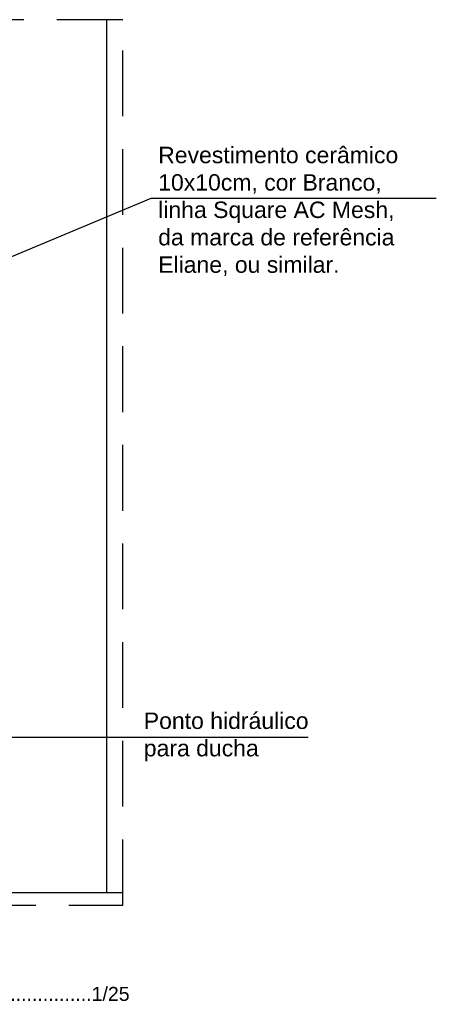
# Model space of a CAD drawing. Header units: inches. Extents: x 330 to 398, y -19 to 141.
# Tile 122 of 166: x 371.75 to 373.01, y 108.45 to 111.45. Entities that reach past the tile are written whole.
import ezdxf

# ---------------------------------------------------------------- set-up
doc = ezdxf.new("R2010")
doc.units = ezdxf.units.IN
doc.header["$LTSCALE"] = 0.4
doc.header["$MEASUREMENT"] = 0
doc.linetypes.add('DASHED', pattern=[0.75, 0.5, -0.25])
for name, color, linetype in [('TJ-DETALHE', 4, 'DASHED'), ('TJ-PAREDE', 5, 'Continuous'), ('TJ-TEXTO LEADER', 1, 'Continuous'), ('TJ-TEXTO01 1PARA100', 1, 'Continuous'), ('TJ-TEXTO02 1PARA100', 2, 'Continuous')]:
    doc.layers.add(name, color=color, linetype=linetype)
doc.styles.add('ARIAL', font='arial.ttf')
doc.styles.get("Standard").update_dxf_attribs({"font": 'arial.ttf'})
doc.dimstyles.new('LEADER', dxfattribs={"dimtxt": 0.2, "dimasz": 0.05, "dimexe": 1.25, "dimexo": 0.5, "dimgap": 0.01, "dimtad": 1, "dimtih": 1, "dimtoh": 1, "dimzin": 4, "dimdsep": 46, "dimtxsty": 'ARIAL', "dimblk": 'ARCHTICK', "dimcen": 0.0027, "dimse1": 1, "dimse2": 1, "dimclrd": 1, "dimclre": 172, "dimclrt": 172, "dimazin": 1, "dimtfac": 1, "dimtix": 1, "dimtmove": 2, "dimatfit": 3, "dimfxl": 1, "dimtolj": 1, "dimtzin": 0, "dimlwd": -1, "dimlwe": 5, "dimarcsym": 0})

# ---------------------------------------------------------------- blocks, each defined once
blk = doc.blocks.new('_ArchTick')
at = {"color": 0, "linetype": 'ByBlock', "const_width": 0.15}
blk.add_lwpolyline([(-0.5, -0.5), (0.5, 0.5)], dxfattribs=at)

msp = doc.modelspace()

# ---------------------------------------------------------------- linework, layer by layer
at = {"layer": 'TJ-DETALHE'}
msp.add_lwpolyline([(369.4967, 108.7551), (372.0606, 108.7551), (372.0606, 111.4485), (369.4967, 111.4485)], close=True, dxfattribs=at)
at = {"layer": 'TJ-PAREDE'}
msp.add_line((372.0124, 108.7939), (372.0124, 111.4485), dxfattribs=at)
msp.add_lwpolyline([(369.4967, 108.7939), (372.0606, 108.7939)], dxfattribs=at)

# ---------------------------------------------------------------- texts
at = {"layer": 'TJ-TEXTO01 1PARA100', "color": 174, "char_height": 0.05, "attachment_point": 1}
for s, width, heights, insert in [('Revestimento cerâmico 10x10cm, cor Branco, linha Square AC Mesh, da marca de referência Eliane, ou similar.', 0.77943, [0.4987], (372.1686, 111.062, -0.0027)), ('Ponto hidráulico para ducha', 0.558725, [0], (372.1248, 109.3412))]:
    msp.add_mtext_dynamic_manual_height_columns(s, width=width, gutter_width=12.5, heights=heights, dxfattribs=dict(at, insert=insert))
at = {"layer": 'TJ-TEXTO02 1PARA100', "insert": (371.402, 108.5066), "char_height": 0.0425, "width": 0.697124, "attachment_point": 1, "style": 'ARIAL'}
msp.add_mtext('ESCALA....................1/25', dxfattribs=at)

# ---------------------------------------------------------------- leaders
at = {"layer": 'TJ-TEXTO LEADER'}
for points in [[(371.639, 110.6935), (372.1467, 110.9054), (373.0139, 110.9054)], [(370.8241, 109.2658), (372.2405, 109.2658), (372.624, 109.2658)]]:
    msp.add_leader(points, dimstyle='LEADER', dxfattribs=at)

doc.saveas('drawing.dxf')
